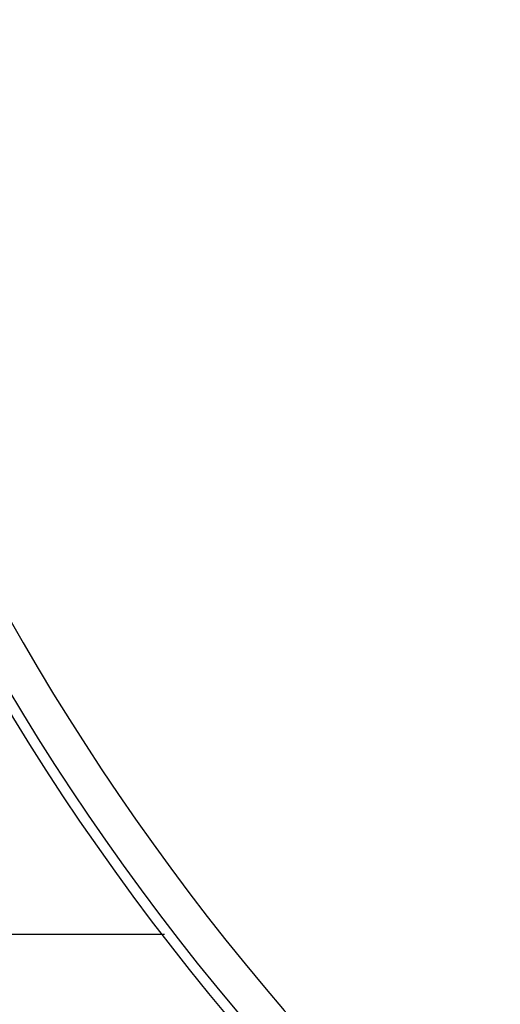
# Model space of a CAD drawing. Extents: x 40.7 to 137.4, y -250.8 to -221.5.
# Tile 132 of 256: x 61.3648 to 61.3808, y -240.1337 to -240.101. Entities that reach past the tile are written whole.
import ezdxf

# ---------------------------------------------------------------- set-up
doc = ezdxf.new("R2010")
doc.units = 0
doc.header["$MEASUREMENT"] = 0
doc.layers.get('0').update_dxf_attribs({"linetype": 'CONTINUOUS'})

msp = doc.modelspace()

# ---------------------------------------------------------------- linework, layer by layer
at = {"color": 6, "linetype": 'Continuous'}
msp.add_line((61.3696273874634, -240.1314166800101), (61.36022948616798, -240.1314166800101), dxfattribs=at)
for radius, start, end in [(0.08216318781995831, 138.0060445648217, 228.0060445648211), (0.08181547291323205, 138.0060445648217, 228.0060445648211), (0.08059484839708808, 138.0060730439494, 228.0060160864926)]:
    msp.add_arc((61.43473743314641, -240.0813912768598), radius, start, end, dxfattribs=at)

doc.saveas('drawing.dxf')
